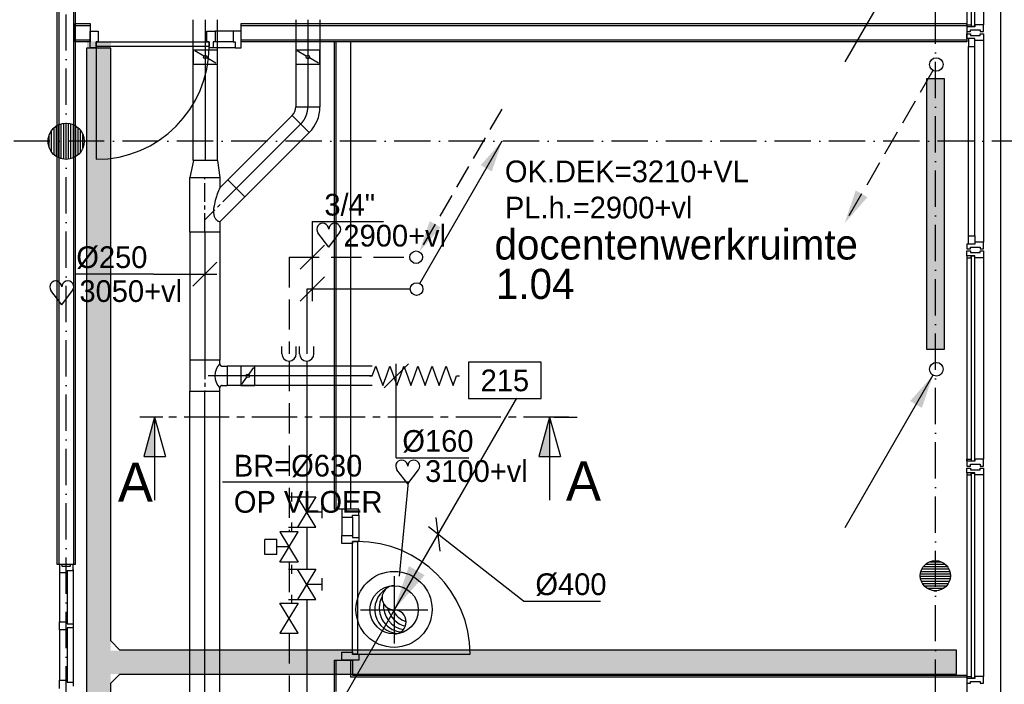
# Model space of a CAD drawing. Extents: x -41378 to 114803, y -24080 to 82188.
# Tile 134 of 137: x 99107 to 107262, y 65327 to 70835. Entities that reach past the tile are written whole.
import ezdxf
from ezdxf.enums import TextEntityAlignment as Align

# ---------------------------------------------------------------- set-up
doc = ezdxf.new("R2010")
doc.units = 0
doc.header["$LTSCALE"] = 50
for name, pattern in [('2322107', [2000, 1000, 1000]), ('2322108', [7, 5, -2]), ('CENTER2', [11.25, 7.5, -1.25, 1.25, -1.25]), ('CENTER4', [5, 3.125, -0.625, 0.625, -0.625]), ('DASHDOT', [9, 6, -1.5, 0, -1.5]), ('LURETOUR', [6, 4, -2])]:
    doc.linetypes.add(name, pattern=pattern)
doc.layers.get('0').update_dxf_attribs({"linetype": 'CONTINUOUS'})
for name, color, linetype in [('AL$7----_STRAMIEN', 1, 'DASHDOT'), ('AL21----_BUITENWAND', 4, 'CONTINUOUS'), ('AL22----_BINNENWAND', 7, 'CONTINUOUS'), ('AL28----_KONSTRUKTIE', 3, 'CONTINUOUS'), ('AL31----_BUITENKOZ', 7, 'CONTINUOUS'), ('AL32----_BINNENKOZ', 7, 'CONTINUOUS'), ('AL32----_DRAAIRICHTING', 1, 'CONTINUOUS'), ('ALXAA---_GEWBETON', 12, 'CONTINUOUS'), ('ALXOU---_GLAS', 7, 'CONTINUOUS'), ('BOUW', 8, 'CONTINUOUS'), ('DOORSNEDE', 1, 'CONTINUOUS'), ('KABELGGOOT1', 8, 'CONTINUOUS'), ('WL521---', 4, 'CONTINUOUS'), ('WL561---', 4, 'CONTINUOUS'), ('WL561---_AANVOER', 4, 'CONTINUOUS'), ('WL561---_RETOUR', 4, 'CONTINUOUS'), ('WL570---', 3, 'CONTINUOUS'), ('WL570---_HARTLIJN', 7, 'CONTINUOUS'), ('WL570---_RETOUR', 3, 'CONTINUOUS'), ('WL570---_TOEVOER', 3, 'CONTINUOUS'), ('WM541---', 1, 'CONTINUOUS'), ('WM561---', 1, 'CONTINUOUS'), ('WM570---', 1, 'CONTINUOUS')]:
    doc.layers.add(name, color=color, linetype=linetype)
doc.layers.get('0').freeze()
doc.styles.add('BURO-018', font='BUROFONT.shx', dxfattribs={"height": 90})
doc.styles.add('BURO-025', font='BUROFONT.shx', dxfattribs={"height": 250})
doc.styles.add('BURO-050', font='BUROFONT.shx', dxfattribs={"height": 500})
pattern_1 = [(0, (0, 200000), (31.75, 63.5), [0, -63.5])]

# ---------------------------------------------------------------- blocks, each defined once
blk = doc.blocks.new('2322401')
at = {"color": 0, "linetype": 'CONTINUOUS'}
for p, q in [((-0.5, 0.5, 1), (-0.5, 0.5)), ((-0.5, 0.5, 1), (-0.5, -0.5, 1)), ((0.5, 0.5, 1), (-0.5, 0.5, 1)), ((0.5, 0.5), (-0.5, 0.5)), ((-0.5, 0.5), (-0.5, -0.5)), ((0.5, 0.5, 1), (0.5, 0.5)), ((0.5, -0.5, 1), (0.5, 0.5, 1)), ((0.5, -0.5), (0.5, 0.5)), ((-0.5, -0.5, 1), (-0.5, -0.5)), ((-0.5, -0.5, 1), (0.5, -0.5, 1)), ((-0.5, -0.5), (0.5, -0.5)), ((0.5, -0.5, 1), (0.5, -0.5))]:
    blk.add_line(p, q, dxfattribs=at)
blk = doc.blocks.new('CVHATCH1')
at = {"color": 0, "linetype": 'CONTINUOUS'}
blk.add_solid([(-0.5, -0.5), (0.5, -0.5), (-0.5, 0.5), (0.5, 0.5)], dxfattribs=at)
blk = doc.blocks.new('LDV4107')
at = {"color": 0, "linetype": 'CONTINUOUS'}
blk.add_line((-0.25, -0.433), (-6.75, -11.691), dxfattribs=at)
blk.add_lwpolyline([(-0.25, -0.433, 0, 1, 0), (-1.5, -2.598, 1, 1, 0)], format="xyseb", dxfattribs=at)
blk.add_circle((0, 0), 0.5, dxfattribs=at)
blk = doc.blocks.new('LU-1D-K-FA')
at = {"color": 0, "linetype": 'CONTINUOUS'}
for p, q in [((-0.5, 125), (0.5, 125)), ((-0.5, -125), (0.5, -125))]:
    blk.add_line(p, q, dxfattribs=at)
at = {"layer": 'WL570---_HARTLIJN', "linetype": 'CENTER2'}
blk.add_line((-0.5, 0), (0.5, 0), dxfattribs=at)
blk = doc.blocks.new('LU-ORND')
at = {"color": 0, "linetype": 'CONTINUOUS'}
for p, q in [((-3, 1.5), (-3, -1.5)), ((3, 1.5), (-3, 1.5)), ((3, -1.5), (3, 1.5)), ((-3, -1.5), (3, -1.5))]:
    blk.add_line(p, q, dxfattribs=at)
blk = doc.blocks.new('LU-1D-T-5A-FAA05A100B9')
at = {"color": 0, "linetype": 'CONTINUOUS'}
for p, q in [((-80, 145), (-80, 185.3)), ((-80, 185.3), (80, 185.3)), ((80, 145), (80, 185.3)), ((-100, 125), (-128.3, 125)), ((-128.3, 125), (-128.3, -125)), ((128.3, 125), (100, 125)), ((128.3, -125), (128.3, 125)), ((-128.3, -125), (128.3, -125))]:
    blk.add_line(p, q, dxfattribs=at)
at = {"color": 0, "linetype": 'CONTINUOUS', "flags": 128}
for points in [[(-100, 125, 0.02182), (-97.8, 125.1, 0.037214), (-96.5, 125.3, 0.006436), (-93.9, 126, 0.02182), (-93.2, 126.2, 0.02182), (-91.5, 126.9, 0.02182), (-90, 127.7, 0.02182), (-88.5, 128.6, 0.02182), (-87.1, 129.7, 0.02182), (-85.9, 130.9, 0.02182), (-84.7, 132.1, 0.02182), (-83.6, 133.5, 0.02182), (-82.7, 135, 0.02182), (-81.9, 136.5, 0.02182), (-81.2, 138.2, 0.02182), (-81, 138.9, 0.006436), (-80.3, 141.5, 0.037214), (-80.1, 142.8, 0.02182), (-80, 145)], [(80, 145, 0.02182), (80.1, 142.8, 0.037214), (80.3, 141.5, 0.006436), (81, 138.9, 0.02182), (81.2, 138.2, 0.02182), (81.9, 136.5, 0.02182), (82.7, 135, 0.02182), (83.6, 133.5, 0.02182), (84.7, 132.1, 0.02182), (85.9, 130.9, 0.02182), (87.1, 129.7, 0.02182), (88.5, 128.6, 0.02182), (90, 127.7, 0.02182), (91.5, 126.9, 0.02182), (93.2, 126.2, 0.02182), (93.9, 126, 0.006436), (96.5, 125.3, 0.037214), (97.8, 125.1, 0.02182), (100, 125)]]:
    blk.add_lwpolyline(points, format="xyb", dxfattribs=at)
at = {"color": 0, "linetype": 'CONTINUOUS'}
blk.add_arc((0, 225), 141.4, 225, 315, dxfattribs=at)
at = {"layer": 'WL570---_HARTLIJN', "linetype": 'CENTER4'}
for p, q in [((0, 185.3), (0, 0)), ((-128.3, 0), (128.3, 0))]:
    blk.add_line(p, q, dxfattribs=at)
blk = doc.blocks.new('LU-1D-KL-A072')
at = {"color": 0, "linetype": 'CONTINUOUS'}
for p, q in [((-57.2, 80), (-57.2, -80)), ((57.2, 80), (-57.2, 80)), ((48.9, 68.4), (8.3, 11.6)), ((57.2, -80), (57.2, 80)), ((-57.2, -80), (57.2, -80)), ((-8.3, -11.6), (-48.9, -68.4))]:
    blk.add_line(p, q, dxfattribs=at)
blk.add_circle((0, 0), 14.3, dxfattribs=at)
blk = doc.blocks.new('LU-PIJL1')
at = {"color": 0, "linetype": 'CONTINUOUS'}
blk.add_line((0, 0), (10.125, 17.537), dxfattribs=at)
blk.add_lwpolyline([(10.125, 17.537, 0, 1.5, 0), (8.25, 14.289, 1.5, 1.5, 0)], format="xyseb", dxfattribs=at)
blk = doc.blocks.new('LDV2108')
at = {"color": 0, "linetype": 'CONTINUOUS'}
for p, q in [((-0.25, -0.433), (-1.187, -2.057)), ((-1.562, -2.706), (-2.5, -4.33)), ((-2.875, -4.98), (-3.812, -6.603)), ((-4.187, -7.253), (-5.125, -8.877)), ((-5.5, -9.526), (-6.437, -11.15))]:
    blk.add_line(p, q, dxfattribs=at)
blk.add_lwpolyline([(-6.75, -11.691, 0, 1, 0), (-5.5, -9.526, 1, 1, 0)], format="xyseb", dxfattribs=at)
blk.add_circle((0, 0), 0.5, dxfattribs=at)
blk = doc.blocks.new('LU-1D-K-A0')
at = {"color": 0, "linetype": 'CONTINUOUS'}
for p, q in [((-0.5, 80), (0.5, 80)), ((-0.5, -80), (0.5, -80))]:
    blk.add_line(p, q, dxfattribs=at)
at = {"layer": 'WL570---_HARTLIJN', "linetype": 'CENTER2'}
blk.add_line((-0.5, 0), (0.5, 0), dxfattribs=at)
blk = doc.blocks.new('LU-1D-F-A02E7')
at = {"color": 0, "linetype": 'CONTINUOUS'}
for p, q in [((-371.7, 0), (-349.4, 0)), ((-349.4, 0), (-320.3, 80)), ((-320.3, 80), (-291.2, 0)), ((-291.2, 0), (-262.1, -80)), ((-262.1, -80), (-232.9, 0)), ((-232.9, 0), (-203.8, 80)), ((-203.8, 80), (-174.7, 0)), ((-174.7, 0), (-145.6, -80)), ((-145.6, -80), (-116.5, 0)), ((-116.5, 0), (-87.4, 80)), ((-87.4, 80), (-58.2, 0)), ((-58.2, 0), (-29.1, -80)), ((-29.1, -80), (0, 0)), ((0, 0), (29.1, 80)), ((29.1, 80), (58.2, 0)), ((58.2, 0), (87.4, -80)), ((87.4, -80), (116.5, 0)), ((116.5, 0), (145.6, 80)), ((145.6, 80), (174.7, 0)), ((174.7, 0), (203.8, -80)), ((203.8, -80), (232.9, 0)), ((232.9, 0), (262.1, 80)), ((262.1, 80), (291.2, 0)), ((291.2, 0), (320.3, -80)), ((320.3, -80), (349.4, 0)), ((349.4, 0), (371.7, 0))]:
    blk.add_line(p, q, dxfattribs=at)
blk = doc.blocks.new('LU-1D-K-C8')
at = {"color": 0, "linetype": 'CONTINUOUS'}
for p, q in [((-0.5, 100), (0.5, 100)), ((-0.5, -100), (0.5, -100))]:
    blk.add_line(p, q, dxfattribs=at)
at = {"layer": 'WL570---_HARTLIJN', "linetype": 'CENTER2'}
blk.add_line((-0.5, 0), (0.5, 0), dxfattribs=at)
blk = doc.blocks.new('LU-1D-KL1-C874')
at = {"color": 0, "linetype": 'CONTINUOUS'}
for p, q in [((-58, 100), (-58, -100)), ((58, 100), (-58, 100)), ((50.7, 87.5), (7.3, 12.5)), ((58, -100), (58, 100)), ((-7.3, -12.5), (-50.7, -87.5)), ((-58, -100), (58, -100))]:
    blk.add_line(p, q, dxfattribs=at)
blk.add_circle((0, 0), 14.5, dxfattribs=at)
blk = doc.blocks.new('LU-1D-Y--1-FAC82D1-Q1')
at = {"color": 0, "linetype": 'CONTINUOUS'}
for p, q in [((-100.9, -125), (-100.9, 125)), ((-100.9, 125), (350.9, 125)), ((350.9, 125), (350.9, -125)), ((-16.4, -125), (-100.9, -125)), ((189.9, -331.4), (-16.4, -125)), ((350.9, -125), (266.4, -125)), ((266.4, -125), (331.4, -189.9)), ((331.4, -189.9), (189.9, -331.4))]:
    blk.add_line(p, q, dxfattribs=at)
blk.add_lwpolyline([(266.4, -125, 0.018532), (212.6, -102.5, 0.028082), (175.9, -91.1, 0.004919), (116, -76.6, 0.021885), (102.4, -74.1, 0.034832), (69.4, -71.8, 0.048576), (45.8, -74.1, 0.022105), (32.5, -77.3, 0.03322), (23.9, -80.5, 0.031269), (14.1, -85.5, 0.035502), (6.2, -91.1, 0.038266), (2, -95, 0.015353), (-7.2, -105.9, 0.056387), (-11.7, -113, 0.036876), (-16.4, -125)], format="xyb", dxfattribs=at)
at = {"layer": 'WL570---_HARTLIJN', "linetype": 'CENTER4'}
for p, q in [((-100.9, 0), (350.9, 0)), ((260.6, -260.6), (0, 0))]:
    blk.add_line(p, q, dxfattribs=at)
blk = doc.blocks.new('LU-1D-B--1-C82DC8')
at = {"color": 0, "linetype": 'CONTINUOUS'}
for p, q in [((-82.8, -100), (-82.8, 100)), ((129.3, 12.1), (-12.1, -129.3))]:
    blk.add_line(p, q, dxfattribs=at)
for radius in [300, 100]:
    blk.add_arc((-82.8, -200), radius, 45, 90, dxfattribs=at)
at = {"layer": 'WL570---_HARTLIJN', "linetype": 'CENTER4'}
blk.add_arc((-82.8, -200), 200, 45, 90, dxfattribs=at)
blk = doc.blocks.new('HART')
at = {"color": 1}
for q in [(-39.7, 52.4), (39.7, 52.4)]:
    blk.add_line((0, 0), q, dxfattribs=at)
for centre, start, end in [((-22.1, 65.7), 0, 217.1867), ((22.1, 65.7), 322.8133, 180)]:
    blk.add_arc(centre, 22.1, start, end, dxfattribs=at)
blk = doc.blocks.new('LU-1-KI2')
at = {"color": 0, "linetype": 'CONTINUOUS'}
blk.add_circle((0, 0), 0.5, dxfattribs=at)
for centre, start, end in [((0.098, 0.01), 122.9221, 266.9628), ((0.191, 0.038), 151.6522, 263.7819), ((0.278, 0.084), 174.6069, 260.2716), ((0.354, 0.146), 192.3501, 256.1233), ((0.416, 0.222), 206.1028, 250.6419)]:
    blk.add_arc(centre, 0.5, start, end, dxfattribs=at)
at = {"layer": 'WL570---_HARTLIJN', "linetype": 'CENTER4'}
for p, q in [((0, 0.7), (0, -0.7)), ((-0.7, 0), (0.7, 0))]:
    blk.add_line(p, q, dxfattribs=at)
at = {"layer": 'WL570---_HARTLIJN', "color": 0, "linetype": 'CONTINUOUS'}
for centre, start, end in [((0, 0.25), 90, 270), ((0, -0.25), 270, 90)]:
    blk.add_arc(centre, 0.25, start, end, dxfattribs=at)
blk = doc.blocks.new('*U507', base_point=(100514.5, 68726.8))
at = {"color": 0, "linetype": 'CONTINUOUS'}
for p, q in [((100539.8, 68627.1), (100739.2, 68826.5)), ((100214.5, 68726.8), (99574.6, 68726.8)), ((100214.5, 68726.8), (100739.5, 68726.8))]:
    blk.add_line(p, q, dxfattribs=at)
at = {"layer": 'WM570---', "linetype": 'CONTINUOUS', "style": 'BURO-018'}
blk.add_text('%%c250', height=180, dxfattribs=at).set_placement((100164.5, 68776.8), align=Align.RIGHT)
blk = doc.blocks.new('LDS')
at = {"color": 0, "linetype": 'CONTINUOUS'}
for p, q in [((0, 1), (1, 1)), ((0, -1), (1, -1))]:
    blk.add_line(p, q, dxfattribs=at)
blk.add_arc((0, 0), 1, 90, 270, dxfattribs=at)
blk = doc.blocks.new('*U508', base_point=(101408.2, 67803.9))
at = {"color": 0, "linetype": 'CONTINUOUS'}
for p, q in [((101308.5, 67784.2), (101507.9, 67983.6)), ((101408.2, 67203.9), (101408.2, 67983.9)), ((101408.2, 67203.9), (102008.1, 67203.9))]:
    blk.add_line(p, q, dxfattribs=at)
at = {"layer": 'WM570---', "linetype": 'CONTINUOUS', "style": 'BURO-018'}
blk.add_text('%%c160', height=180, dxfattribs=at).set_placement((101458.2, 67253.9))
blk = doc.blocks.new('LDV1107')
at = {"color": 0, "linetype": 'CONTINUOUS'}
blk.add_line((0.25, 0.433), (6.75, 11.691), dxfattribs=at)
blk.add_lwpolyline([(6.75, 11.691, 0, 1, 0), (5.5, 9.526, 1, 1, 0)], format="xyseb", dxfattribs=at)
blk.add_circle((0, 0), 0.5, dxfattribs=at)
blk = doc.blocks.new('LDV3108')
at = {"color": 0, "linetype": 'CONTINUOUS'}
for p, q in [((6.75, 11.691), (5.813, 10.068)), ((5.438, 9.418), (4.5, 7.794)), ((4.125, 7.145), (3.188, 5.521)), ((2.813, 4.871), (1.875, 3.248)), ((1.5, 2.598), (0.563, 0.974))]:
    blk.add_line(p, q, dxfattribs=at)
blk.add_lwpolyline([(0.25, 0.433, 0, 1, 0), (1.5, 2.598, 1, 1, 0)], format="xyseb", dxfattribs=at)
blk.add_circle((0, 0), 0.5, dxfattribs=at)
blk = doc.blocks.new('3048301')
at = {"color": 0, "linetype": 'CONTINUOUS'}
for p, q in [((-2.5, 1.5), (2.5, -1.5)), ((-2.5, -1.5), (-2.5, 1.5)), ((2.5, 1.5), (-2.5, -1.5)), ((2.5, -1.5), (2.5, 1.5))]:
    blk.add_line(p, q, dxfattribs=at)
at = {"color": 0, "linetype": 'CONTINUOUS', "style": 'BURO-018', "flags": 1}
blk.add_attdef('CV_MATCODE', (0, 0), '', height=1.8, dxfattribs=at)
blk = doc.blocks.new('3048301A')
at = {"color": 0, "linetype": 'CONTINUOUS'}
for p, q in [((-1, 2.5), (1, 2.5)), ((0, 0), (0, 2.5)), ((-2.5, 1.5), (2.5, -1.5)), ((-2.5, -3), (-2.5, 1.5)), ((2.5, 1.5), (-2.5, -1.5)), ((2.5, -3), (2.5, 1.5)), ((-3.25, -2.5), (-1.75, -2.5)), ((1.75, -2.5), (3.25, -2.5))]:
    blk.add_line(p, q, dxfattribs=at)
at = {"color": 0, "linetype": 'CONTINUOUS', "style": 'BURO-018', "flags": 1}
blk.add_attdef('CV_MATCODE', (0, 0), '', height=1.8, dxfattribs=at)

msp = doc.modelspace()

# ---------------------------------------------------------------- hatches: boundary and pattern name
at = {"layer": 'KABELGGOOT1'}
h = msp.add_hatch(dxfattribs=at)
h.set_pattern_fill('DOTS', color=256, scale=40, style=0)
h.set_pattern_definition(pattern_1)
h.paths.add_polyline_path([(99857.2, 57758.4), (99663.1, 57758.4), (99663.1, 57219.9), (99856.9, 57219.9)])
h.paths.add_polyline_path([(99857.5, 58464.7), (99663.1, 58464.7), (99663.1, 57758.4), (99857.2, 57758.4)])
h.paths.add_polyline_path([(99856.9, 57219.9), (99663.1, 57219.9), (99663.1, 56848.5), (99856.7, 56848.5)])
h.paths.add_polyline_path([(99857.8, 59097.5), (99663.1, 59097.5), (99663.1, 58464.7), (99857.5, 58464.7)])
h.paths.add_polyline_path([(99863.4, 70656.7), (99663.1, 70656.7), (99663.1, 59097.5), (99857.8, 59097.5)])
h = msp.add_hatch(dxfattribs=at)
h.set_pattern_fill('DOTS', color=256, scale=40, style=0)
h.set_pattern_definition(pattern_1)
h.paths.add_polyline_path([(106867.2, 65606.8), (99831.4, 65606.8), (99831.4, 65414.1), (106867.2, 65414.1)])

# ---------------------------------------------------------------- linework, layer by layer
at = {"layer": 'AL$7----_STRAMIEN', "color": 1}
for points in [[(99491, 43573), (99491, 80064.7)], [(106691, 44078.9), (106691, 80064.7)], [(112410.4, 69827.3), (70391, 69827.3)]]:
    msp.add_lwpolyline(points, dxfattribs=at)
at = {"layer": 'AL21----_BUITENWAND', "color": 8}
msp.add_line((107231, 78767.3), (107231, 61147.3), dxfattribs=at)
at = {"layer": 'AL22----_BINNENWAND', "color": 8}
for p, q in [((99416, 66320.3), (99416, 78487.3)), ((99566, 78487.3), (99566, 66320.3)), ((99566, 70802.3), (99691, 70802.3)), ((99566, 70652.3), (99566, 70802.3)), ((99691, 70802.3), (99691, 70652.3)), ((100942, 70802.3), (106951, 70802.3)), ((100942, 70652.3), (100942, 70802.3)), ((106951, 70802.3), (106951, 70652.3)), ((99691, 70652.3), (99566, 70652.3)), ((106951, 70652.3), (100942, 70652.3)), ((101863, 66778.3), (101713, 66778.3)), ((99566, 66320.3), (99416, 66320.3)), ((101713, 65252.3), (101713, 65527.3)), ((101713, 65527.3), (101863, 65527.3)), ((101863, 65527.3), (101863, 65402.3)), ((101863, 65402.3), (106951, 65402.3)), ((106951, 65402.3), (106951, 65252.3))]:
    msp.add_line(p, q, dxfattribs=at)
at = {"layer": 'AL22----_BINNENWAND', "color": 8, "linetype": 'CONTINUOUS'}
for p, q in [((99431, 78487.3), (99431, 66320.3)), ((99551, 78487.3), (99551, 66320.3)), ((99566, 70787.3), (99691, 70787.3)), ((100942, 70787.3), (106951, 70787.3)), ((99566, 70667.3), (99691, 70667.3)), ((100942, 70667.3), (106951, 70667.3)), ((101728, 66778.3), (101728, 70652.3)), ((101848, 66778.3), (101848, 70652.3)), ((101728, 65267.3), (101728, 65527.3)), ((101848, 65387.3), (101848, 65527.3)), ((106951, 65387.3), (101848, 65387.3))]:
    msp.add_line(p, q, dxfattribs=at)
at = {"layer": 'AL28----_KONSTRUKTIE', "color": 8}
for centre, radius in [((99491, 69827.3), 150), ((106691, 66227.3), 125)]:
    msp.add_circle(centre, radius, dxfattribs=at)
at = {"layer": 'AL31----_BUITENKOZ', "color": 8}
for p, q in [((106951, 72462.3), (106951, 70792.3)), ((107090, 72462.3), (107090, 70792.3)), ((107090, 70662.3), (107090, 68992.3)), ((106964, 69042.3), (106964, 70612.3)), ((107018, 69042.3), (107018, 70612.3)), ((106951, 68862.3), (106951, 67192.3)), ((107090, 68862.3), (107090, 67192.3)), ((106951, 67062.3), (106951, 65392.3)), ((107090, 67062.3), (107090, 65392.3))]:
    msp.add_line(p, q, dxfattribs=at)
at = {"layer": 'AL31----_BUITENKOZ', "color": 8, "linetype": 'CONTINUOUS'}
for p, q in [((106951, 70780.3), (106951, 70792.3)), ((106951, 70792.3), (106988, 70792.3)), ((106988, 70792.3), (106988, 70775.3)), ((107071, 70792.3), (107018, 70792.3)), ((107018, 70792.3), (107018, 70775.3)), ((107079, 70792.3), (107071, 70792.3)), ((107083, 70792.3), (107079, 70792.3)), ((107090, 70792.3), (107083, 70792.3)), ((107090, 70755.3), (107090, 70792.3)), ((106956, 70780.3), (106951, 70780.3)), ((106951, 70775.3), (106951, 70736.3)), ((107018, 70775.3), (106951, 70775.3)), ((106951, 70736.3), (106957, 70736.3)), ((106951, 70679.3), (106951, 70718.3)), ((106951, 70718.3), (106957, 70718.3)), ((106956, 70775.3), (106956, 70780.3)), ((106988, 70775.3), (106956, 70775.3)), ((106957, 70736.3), (106971, 70736.3)), ((106957, 70718.3), (106971, 70718.3)), ((106971, 70736.3), (106971, 70736.3)), ((106971, 70736.3), (106981, 70736.3)), ((106971, 70718.3), (106971, 70718.3)), ((106971, 70718.3), (106980.5, 70718.3)), ((106980.5, 70718.3), (106980.5, 70704.3)), ((106981, 70736.3), (106981, 70750.3)), ((106981, 70750.3), (107061, 70750.3)), ((107060.5, 70704.3), (107060.5, 70718.3)), ((107060.5, 70718.3), (107070.5, 70718.3)), ((107061, 70750.3), (107061, 70736.3)), ((107061, 70736.3), (107070, 70736.3)), ((107070, 70736.3), (107070, 70736.3)), ((107070, 70736.3), (107084, 70736.3)), ((107070.5, 70718.3), (107070.5, 70718.3)), ((107070.5, 70718.3), (107084, 70718.3)), ((107084, 70736.3), (107090, 70736.3)), ((107084, 70718.3), (107090, 70718.3)), ((107090, 70736.3), (107090, 70755.3)), ((107090, 70718.3), (107090, 70699.4)), ((107018, 70679.3), (106951, 70679.3)), ((107018, 70679.3), (106964, 70679.3)), ((106964, 70679.3), (106964, 70612.3)), ((106980.5, 70704.3), (107060.5, 70704.3)), ((107018, 70662.3), (107018, 70679.3)), ((107018, 70612.3), (107018, 70679.3)), ((107071, 70662.3), (107018, 70662.3)), ((107079, 70662.3), (107071, 70662.3)), ((107083, 70662.3), (107079, 70662.3)), ((107090, 70662.3), (107083, 70662.3)), ((107090, 70699.4), (107090, 70662.3)), ((106964, 70612.3), (107018, 70612.3)), ((106964, 68975.3), (106964, 69042.3)), ((106964, 69042.3), (107018, 69042.3)), ((107018, 69042.3), (107018, 68975.3)), ((106951, 68975.3), (106951, 68936.3)), ((107018, 68975.3), (106951, 68975.3)), ((106951, 68936.3), (106957, 68936.3)), ((106951, 68879.3), (106951, 68918.3)), ((106951, 68918.3), (106957, 68918.3)), ((106957, 68936.3), (106971, 68936.3)), ((106957, 68918.3), (106971, 68918.3)), ((107018, 68975.3), (106964, 68975.3)), ((106971, 68936.3), (106971, 68936.3)), ((106971, 68936.3), (106981, 68936.3)), ((106971, 68918.3), (106971, 68918.3)), ((106971, 68918.3), (106980.5, 68918.3)), ((106980.5, 68918.3), (106980.5, 68904.3)), ((106981, 68936.3), (106981, 68950.3)), ((106981, 68950.3), (107061, 68950.3)), ((107071, 68992.3), (107018, 68992.3)), ((107018, 68992.3), (107018, 68975.3)), ((107060.5, 68904.3), (107060.5, 68918.3)), ((107060.5, 68918.3), (107070.5, 68918.3)), ((107061, 68950.3), (107061, 68936.3)), ((107061, 68936.3), (107070, 68936.3)), ((107070, 68936.3), (107070, 68936.3)), ((107070, 68936.3), (107084, 68936.3)), ((107070.5, 68918.3), (107070.5, 68918.3)), ((107070.5, 68918.3), (107084, 68918.3)), ((107079, 68992.3), (107071, 68992.3)), ((107083, 68992.3), (107079, 68992.3)), ((107090, 68992.3), (107083, 68992.3)), ((107084, 68936.3), (107090, 68936.3)), ((107084, 68918.3), (107090, 68918.3)), ((107090, 68955.3), (107090, 68992.3)), ((107090, 68936.3), (107090, 68955.3)), ((107090, 68918.3), (107090, 68899.4)), ((107018, 68879.3), (106951, 68879.3)), ((106956, 68874.3), (106951, 68874.3)), ((106951, 68874.3), (106951, 68862.3)), ((106951, 68862.3), (106988, 68862.3)), ((106988, 68879.3), (106956, 68879.3)), ((106956, 68879.3), (106956, 68874.3)), ((106980.5, 68904.3), (107060.5, 68904.3)), ((106988, 68862.3), (106988, 68879.3)), ((107018, 68862.3), (107018, 68879.3)), ((107071, 68862.3), (107018, 68862.3)), ((107079, 68862.3), (107071, 68862.3)), ((107083, 68862.3), (107079, 68862.3)), ((107090, 68862.3), (107083, 68862.3)), ((107090, 68899.4), (107090, 68862.3)), ((106951, 67180.3), (106951, 67192.3)), ((106951, 67192.3), (106988, 67192.3)), ((106956, 67180.3), (106951, 67180.3)), ((106951, 67175.3), (106951, 67136.3)), ((107018, 67175.3), (106951, 67175.3)), ((106951, 67136.3), (106957, 67136.3)), ((106951, 67079.3), (106951, 67118.3)), ((106951, 67118.3), (106957, 67118.3)), ((106956, 67175.3), (106956, 67180.3)), ((106988, 67175.3), (106956, 67175.3)), ((106957, 67136.3), (106971, 67136.3)), ((106957, 67118.3), (106971, 67118.3)), ((106971, 67136.3), (106971, 67136.3)), ((106971, 67136.3), (106981, 67136.3)), ((106971, 67118.3), (106971, 67118.3)), ((106971, 67118.3), (106980.5, 67118.3)), ((106980.5, 67118.3), (106980.5, 67104.3)), ((106981, 67136.3), (106981, 67150.3)), ((106981, 67150.3), (107061, 67150.3)), ((106988, 67192.3), (106988, 67175.3)), ((107071, 67192.3), (107018, 67192.3)), ((107018, 67192.3), (107018, 67175.3)), ((107060.5, 67104.3), (107060.5, 67118.3)), ((107060.5, 67118.3), (107070.5, 67118.3)), ((107061, 67150.3), (107061, 67136.3)), ((107061, 67136.3), (107070, 67136.3)), ((107070, 67136.3), (107070, 67136.3)), ((107070, 67136.3), (107084, 67136.3)), ((107070.5, 67118.3), (107070.5, 67118.3)), ((107070.5, 67118.3), (107084, 67118.3)), ((107079, 67192.3), (107071, 67192.3)), ((107083, 67192.3), (107079, 67192.3)), ((107090, 67192.3), (107083, 67192.3)), ((107084, 67136.3), (107090, 67136.3)), ((107084, 67118.3), (107090, 67118.3)), ((107090, 67155.3), (107090, 67192.3)), ((107090, 67136.3), (107090, 67155.3)), ((107090, 67118.3), (107090, 67099.4)), ((107018, 67079.3), (106951, 67079.3)), ((106956, 67074.3), (106951, 67074.3)), ((106951, 67074.3), (106951, 67062.3)), ((106951, 67062.3), (106988, 67062.3)), ((106988, 67079.3), (106956, 67079.3)), ((106956, 67079.3), (106956, 67074.3)), ((106980.5, 67104.3), (107060.5, 67104.3)), ((106988, 67062.3), (106988, 67079.3)), ((107018, 67062.3), (107018, 67079.3)), ((107071, 67062.3), (107018, 67062.3)), ((107079, 67062.3), (107071, 67062.3)), ((107083, 67062.3), (107079, 67062.3)), ((107090, 67062.3), (107083, 67062.3)), ((107090, 67099.4), (107090, 67062.3)), ((106951, 65380.3), (106951, 65392.3)), ((106951, 65392.3), (106988, 65392.3)), ((106956, 65380.3), (106951, 65380.3)), ((106951, 65375.3), (106951, 65336.3)), ((107018, 65375.3), (106951, 65375.3)), ((106951, 65336.3), (106957, 65336.3)), ((106956, 65375.3), (106956, 65380.3)), ((106988, 65375.3), (106956, 65375.3)), ((106957, 65336.3), (106971, 65336.3)), ((106971, 65336.3), (106971, 65336.3)), ((106971, 65336.3), (106981, 65336.3)), ((106981, 65336.3), (106981, 65350.3)), ((106981, 65350.3), (107061, 65350.3)), ((106988, 65392.3), (106988, 65375.3)), ((107071, 65392.3), (107018, 65392.3)), ((107018, 65392.3), (107018, 65375.3)), ((107061, 65350.3), (107061, 65336.3)), ((107061, 65336.3), (107070, 65336.3)), ((107070, 65336.3), (107070, 65336.3)), ((107070, 65336.3), (107084, 65336.3)), ((107079, 65392.3), (107071, 65392.3)), ((107083, 65392.3), (107079, 65392.3)), ((107090, 65392.3), (107083, 65392.3)), ((107084, 65336.3), (107090, 65336.3)), ((107090, 65355.3), (107090, 65392.3)), ((107090, 65336.3), (107090, 65355.3))]:
    msp.add_line(p, q, dxfattribs=at)
at = {"layer": 'AL32----_BINNENKOZ', "color": 8}
for p, q in [((99691, 70600.8), (99691, 70739.8)), ((99691, 70739.8), (99758, 70739.8)), ((99758, 70739.8), (99758, 70651.8)), ((100658, 70651.8), (100658, 70739.8)), ((100658, 70739.8), (100725, 70739.8)), ((100875, 70739.8), (100725, 70739.8)), ((100725, 70739.8), (100725, 70651.8)), ((100942, 70739.8), (100875, 70739.8)), ((100875, 70739.8), (100875, 70651.8)), ((100942, 70600.8), (100942, 70739.8)), ((99741, 70611.8), (99741, 70651.8)), ((99741, 70651.8), (100675, 70651.8)), ((99758, 70651.8), (99741, 70651.8)), ((99741, 70651.8), (99741, 70600.8)), ((100675, 70651.8), (100658, 70651.8)), ((100675, 70651.8), (100675, 70611.8)), ((100675, 70600.8), (100675, 70651.8)), ((100725, 70651.8), (100708, 70651.8)), ((100708, 70651.8), (100708, 70600.8)), ((100875, 70651.8), (100725, 70651.8)), ((100875, 70651.8), (100892, 70651.8)), ((100892, 70651.8), (100892, 70600.8)), ((99741, 70600.8), (99691, 70600.8)), ((100675, 70611.8), (99741, 70611.8)), ((100708, 70600.8), (100675, 70600.8)), ((100708, 70600.8), (100675, 70600.8)), ((100892, 70600.8), (100708, 70600.8)), ((100892, 70600.8), (100942, 70600.8)), ((101914.5, 66778.3), (101775.5, 66778.3)), ((101775.5, 66778.3), (101775.5, 66711.3)), ((101775.5, 66711.3), (101775.5, 66561.3)), ((101775.5, 66711.3), (101863.5, 66711.3)), ((101863.5, 66711.3), (101863.5, 66728.3)), ((101863.5, 66728.3), (101914.5, 66728.3)), ((101863.5, 66711.3), (101863.5, 66561.3)), ((101914.5, 66728.3), (101914.5, 66778.3)), ((101914.5, 66728.3), (101914.5, 66544.3)), ((101775.5, 66494.3), (101775.5, 66561.3)), ((101775.5, 66561.3), (101863.5, 66561.3)), ((101863.5, 66561.3), (101863.5, 66544.3)), ((101863.5, 66494.3), (101775.5, 66494.3)), ((101863.5, 66544.3), (101914.5, 66544.3)), ((101914.5, 66511.3), (101863.5, 66511.3)), ((101863.5, 66511.3), (101863.5, 66494.3)), ((101863.5, 66511.3), (101903.5, 66511.3)), ((101863.5, 65577.3), (101863.5, 66511.3)), ((101903.5, 66511.3), (101903.5, 65577.3)), ((101914.5, 66544.3), (101914.5, 66511.3)), ((101914.5, 66544.3), (101914.5, 66511.3)), ((99457.5, 66320.3), (99435.5, 66320.3)), ((99435.5, 66320.3), (99435.5, 66253.3)), ((99457.5, 66304.3), (99457.5, 66320.3)), ((99524.5, 66304.3), (99457.5, 66304.3)), ((99549.5, 66320.3), (99524.5, 66320.3)), ((99524.5, 66320.3), (99524.5, 66304.3)), ((99549.5, 66270.3), (99549.5, 66320.3)), ((99435.5, 66261.3), (99435.5, 65844.8)), ((99435.5, 66261.3), (99435.5, 65844.8)), ((99435.5, 66253.3), (99498.5, 66253.3)), ((99498.5, 66253.3), (99498.5, 66270.3)), ((99498.5, 66270.3), (99549.5, 66270.3)), ((99498.5, 66261.3), (99498.5, 65844.8)), ((99549.5, 66278.3), (99549.5, 65827.8)), ((99435.5, 65777.8), (99435.5, 65844.8)), ((99435.5, 65844.8), (99498.5, 65844.8)), ((99498.5, 65844.8), (99498.5, 65827.8)), ((99498.5, 65827.8), (99549.5, 65827.8)), ((99549.5, 65827.8), (99549.5, 65794.8)), ((99498.5, 65777.8), (99435.5, 65777.8)), ((99435.5, 65777.3), (99435.5, 65360.8)), ((99435.5, 65777.3), (99435.5, 65360.8)), ((99549.5, 65794.8), (99498.5, 65794.8)), ((99498.5, 65794.8), (99498.5, 65777.8)), ((99498.5, 65777.3), (99498.5, 65360.8)), ((99549.5, 65794.3), (99549.5, 65343.8)), ((101775.5, 65527.3), (101775.5, 65594.3)), ((101775.5, 65594.3), (101863.5, 65594.3)), ((101863.5, 65594.3), (101863.5, 65577.3)), ((101863.5, 65577.3), (101914.5, 65577.3)), ((101903.5, 65577.3), (101863.5, 65577.3)), ((101914.5, 65577.3), (101914.5, 65527.3)), ((101914.5, 65527.3), (101775.5, 65527.3)), ((99435.5, 65293.8), (99435.5, 65360.8)), ((99435.5, 65360.8), (99498.5, 65360.8)), ((99498.5, 65360.8), (99498.5, 65343.8)), ((99498.5, 65343.8), (99549.5, 65343.8)), ((99549.5, 65343.8), (99549.5, 65310.8))]:
    msp.add_line(p, q, dxfattribs=at)
at = {"layer": 'AL32----_DRAAIRICHTING', "color": 8}
for p, q in [((99741, 70611.8), (99741, 69677.8)), ((101903.5, 65577.3), (102837.5, 65577.3))]:
    msp.add_line(p, q, dxfattribs=at)
for centre, start, end in [((99741, 70611.8), 270, 0), ((101903.5, 65577.3), 0, 90)]:
    msp.add_arc(centre, 934, start, end, dxfattribs=at)
at = {"layer": 'ALXAA---_GEWBETON', "color": 8}
for p, q in [((99451, 69682.8), (99451, 69971.9)), ((99471, 69678.7), (99471, 69976)), ((99491, 69677.3), (99491, 69977.3)), ((99511, 69678.7), (99511, 69976)), ((99531, 69682.8), (99531, 69971.9)), ((99371, 69737.3), (99371, 69917.3)), ((99391, 69715.5), (99391, 69939.1)), ((99411, 69700.4), (99411, 69954.2)), ((99431, 69689.9), (99431, 69964.8)), ((99551, 69689.9), (99551, 69964.8)), ((99571, 69700.4), (99571, 69954.2)), ((99591, 69715.5), (99591, 69939.1)), ((99611, 69737.3), (99611, 69917.3)), ((99351, 69773.5), (99351, 69881.2)), ((99631, 69773.5), (99631, 69881.2)), ((106591.5, 66303), (106790.5, 66303)), ((106610.6, 66323), (106771.4, 66323)), ((106643.7, 66343), (106738.3, 66343)), ((106566.1, 66223), (106815.9, 66223)), ((106567, 66243), (106815, 66243)), ((106571.2, 66263), (106810.8, 66263)), ((106579.1, 66283), (106802.9, 66283)), ((106568.4, 66203), (106813.6, 66203)), ((106574.1, 66183), (106807.9, 66183)), ((106583.8, 66163), (106798.2, 66163)), ((106598.7, 66143), (106783.3, 66143)), ((106622.1, 66123), (106759.9, 66123)), ((106677.7, 66103), (106704.3, 66103))]:
    msp.add_line(p, q, dxfattribs=at)
at = {"layer": 'ALXOU---_GLAS', "color": 8}
for p, q in [((106990, 70777.3), (106990, 72477.3)), ((107016, 72477.3), (107016, 70777.3)), ((107016, 70777.3), (106990, 70777.3)), ((106990, 67177.3), (106990, 68877.3)), ((106990, 68877.3), (107016, 68877.3)), ((107016, 68877.3), (107016, 67177.3)), ((107016, 67177.3), (106990, 67177.3)), ((106990, 65377.3), (106990, 67077.3)), ((106990, 67077.3), (107016, 67077.3)), ((107016, 67077.3), (107016, 65377.3)), ((107016, 65377.3), (106990, 65377.3))]:
    msp.add_line(p, q, dxfattribs=at)
at = {"layer": 'DOORSNEDE', "color": 5}
for p, q in [((100292.9, 67540.8), (100101.3, 67540.8)), ((103532.6, 67540.8), (103724.2, 67540.8))]:
    msp.add_line(p, q, dxfattribs=at)
at = {"layer": 'DOORSNEDE', "color": 200}
for p, q in [((100224.1, 67540.8), (100133.9, 67215.7)), ((100224.1, 67540.8), (100224.1, 66854.5)), ((100224.1, 67540.8), (100314.4, 67215.7)), ((103495.7, 67540.8), (103405.5, 67215.7)), ((103495.7, 67540.8), (103495.7, 66854.5)), ((103495.7, 67540.8), (103586, 67215.7)), ((100133.9, 67215.7), (100314.4, 67215.7)), ((103405.5, 67215.7), (103586, 67215.7))]:
    msp.add_line(p, q, dxfattribs=at)
at = {"layer": 'DOORSNEDE', "color": 200, "linetype": 'CENTER2'}
msp.add_line((103655.4, 67540.8), (100207.8, 67540.8), dxfattribs=at)
at = {"layer": 'DOORSNEDE', "color": 200}
for points in [[(100133.9, 67215.7), (100224.1, 67215.7), (100224.1, 67540.8)], [(103405.5, 67215.7), (103495.7, 67215.7), (103495.7, 67540.8)]]:
    msp.add_solid(points, dxfattribs=at)
at = {"layer": 'KABELGGOOT1'}
for p, q in [((99660.6, 70597.8, 3650), (99660.3, 57184.6, 2750)), ((99860.6, 70597.8, 3650), (99660.6, 70597.8, 3650)), ((99860.2, 65686.6, 2750), (99860.6, 70597.8, 3650)), ((99935.2, 65611.6, 2750), (99860.2, 65686.6, 2750)), ((106867.2, 65611.6, 2750), (99935.2, 65611.6, 2750)), ((106867.2, 65411.6, 2750), (106867.2, 65611.6, 2750)), ((99860.2, 65336.6, 2750), (99935.2, 65411.6, 2750)), ((99935.2, 65411.6, 2750), (106867.2, 65411.6, 2750)), ((99860.3, 56839.6, 2750), (99860.2, 65336.6, 2750))]:
    msp.add_line(p, q, dxfattribs=at)
at = {"layer": 'WL561---_AANVOER', "linetype": '2322107'}
for p, q in [((101483.9, 68602.6), (101483.9, 68066.3)), ((102337.6, 68602.6), (101483.9, 68602.6)), ((101483.9, 68006.3), (101483.9, 66880.5)), ((101483.9, 66630.5), (101483.9, 66281)), ((101483.9, 66031), (101483.9, 61163.8))]:
    msp.add_line(p, q, dxfattribs=at)
at = {"layer": 'WL561---_RETOUR', "linetype": '2322108'}
for p, q in [((101337.6, 68866.8), (101337.6, 68066.3)), ((101337.6, 68866.8), (102334.3, 68866.8)), ((101337.6, 68006.3), (101337.6, 66590.3)), ((101337.6, 66340.3), (101337.6, 66000.3)), ((101337.6, 65750.3), (101337.6, 60836.1))]:
    msp.add_line(p, q, dxfattribs=at)
at = {"layer": 'WL561---_RETOUR', "color": 2, "linetype": 'CONTINUOUS'}
for p, q in [((101412.6, 66590.3), (101262.6, 66590.3)), ((101262.6, 66340.3), (101412.6, 66590.3)), ((101262.6, 66590.3), (101412.6, 66340.3)), ((101137.6, 66402.8), (101137.6, 66527.8)), ((101237.6, 66527.8), (101137.6, 66527.8)), ((101237.6, 66402.8), (101237.6, 66527.8)), ((101337.6, 66465.3), (101237.6, 66465.3)), ((101237.6, 66402.8), (101137.6, 66402.8)), ((101412.6, 66340.3), (101262.6, 66340.3))]:
    msp.add_line(p, q, dxfattribs=at)
at = {"layer": 'WL570---'}
for p, q in [((100545.3, 69666.6), (100514.5, 69526.8)), ((100744.3, 69666.6), (100545.3, 69666.6)), ((100744.3, 69666.6), (100764.5, 69526.8))]:
    msp.add_line(p, q, dxfattribs=at)
at = {"layer": 'WL570---_RETOUR', "color": 1}
msp.add_line((102325.8, 67002.8), (100787.7, 67002.8), dxfattribs=at)
at = {"layer": 'WL570---_TOEVOER'}
msp.add_circle((102207, 65948.5), 315, dxfattribs=at)
at = {"layer": 'WM541---'}
msp.add_line((102252.8, 66223.5), (102325.8, 67002.8), dxfattribs=at)
at = {"layer": 'WM561---'}
for p, q in [((101713, 66778.3), (101713, 70652.3)), ((101530.2, 69161.7), (101530.2, 68502.6)), ((101530.2, 69161.7), (102120.2, 69161.7)), ((101630.2, 68966.8), (101430.2, 68766.8)), ((101630.2, 68702.6), (101430.2, 68502.6))]:
    msp.add_line(p, q, dxfattribs=at)
at = {"layer": 'WM570---', "linetype": 'CONTINUOUS'}
for p, q in [((102589.1, 66430.2), (102555.1, 66710.1)), ((103278.2, 66016.8), (102493.4, 66631.8)), ((103278.2, 66016.8), (103918.2, 66016.8))]:
    msp.add_line(p, q, dxfattribs=at)

# ---------------------------------------------------------------- block references
at = {"layer": 'WL561---', "xscale": 2240, "yscale": 150, "rotation": 270.0000000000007}
for name, zscale in [('2322401', 400), ('2322401', 400), ('CVHATCH1', 2240), ('CVHATCH1', 2240)]:
    msp.add_blockref(name, (106691, 69223.3), dxfattribs=dict(at, zscale=zscale))
at = {"layer": 'WL561---_AANVOER', "color": 2}
for name, p, xscale, yscale, zscale in [('LDV4107', (106699.3, 71799.7), 112.5, 112.5, 112.5), ('LDV1107', (102393.9, 68602.6), 105, 105, 105), ('LDV4107', (106699.3, 67938.1), 112.5, 112.5, 112.5)]:
    msp.add_blockref(name, p, dxfattribs=dict(at, xscale=xscale, yscale=yscale, zscale=zscale))
for name, p, xscale, yscale, zscale, rotation in [('LDS', (101483.9, 68066.3), 60, 60, 60, 90), ('3048301A', (101483.9, 66755.5), 50, 50, 50, 270.0000000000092), ('3048301A', (101483.9, 66156), 50, 50, 50, 270.0000000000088)]:
    msp.add_blockref(name, p, dxfattribs=dict(at, xscale=xscale, yscale=yscale, zscale=zscale, rotation=rotation))
at = {"layer": 'WL561---_RETOUR', "color": 2}
for name, p, xscale, yscale, zscale in [('LDV2108', (106698.5, 70463.5), 112.5, 112.5, 112.5), ('LDV3108', (102390.5, 68866.8), 105, 105, 105)]:
    msp.add_blockref(name, p, dxfattribs=dict(at, xscale=xscale, yscale=yscale, zscale=zscale))
for name, p, xscale, yscale, zscale, rotation in [('LDS', (101337.6, 68066.3), 60, 60, 60, 90), ('3048301', (101337.6, 65875.3), 50, 50, 50, 270)]:
    msp.add_blockref(name, p, dxfattribs=dict(at, xscale=xscale, yscale=yscale, zscale=zscale, rotation=rotation))
at = {"layer": 'WL570---_RETOUR', "linetype": 'LURETOUR', "xscale": 1202.235154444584, "rotation": 180}
msp.add_blockref('LU-1D-K-A0', (101425.9, 67883.9), dxfattribs=at)
at = {"layer": 'WL570---_TOEVOER', "linetype": 'CONTINUOUS'}
for name, p, xscale, rotation in [('LU-1D-K-C8', (100644.3, 70249.6), 1166.085657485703, 90), ('LU-1D-K-C8', (101493.2, 70472.5), 720.3454718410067, 270), ('LU-1D-K-C8', (101167.4, 69703.7), 755.8287492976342, 45), ('LU-1D-K-FA', (100639.5, 68544.3), 1064.166583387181, 270), ('LU-1D-K-FA', (100639.5, 65775.2), 3960.769198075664, 89.99999999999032)]:
    msp.add_blockref(name, p, dxfattribs=dict(at, xscale=xscale, rotation=rotation))
for name, p, rotation in [('LU-1D-KL1-C874', (100644.3, 70525.3), 270), ('LU-1D-KL1-C874', (101493.2, 70525.3), 270), ('LU-1D-B--1-C82DC8', (101493.2, 70029.5), 270), ('LU-1D-Y--1-FAC82D1-Q1', (100639.5, 69175.8), 90), ('LU-1D-T-5A-FAA05A100B9', (100639.5, 67883.9), 269.9999999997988), ('LU-1D-KL-A072', (100996.2, 67883.9), 180.0000000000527)]:
    msp.add_blockref(name, p, dxfattribs=dict(at, rotation=rotation))
msp.add_blockref('LU-1D-F-A02E7', (102376.4, 67883.9), dxfattribs=at)
at = {"layer": 'WL570---_TOEVOER', "xscale": 100, "yscale": 100, "zscale": 100, "rotation": 180}
for p in [(103220.6, 67698.3), (102209.1, 65941.6)]:
    msp.add_blockref('LU-PIJL1', p, dxfattribs=at)
at = {"layer": 'WL570---_TOEVOER', "linetype": 'CONTINUOUS', "xscale": 400, "yscale": 400, "zscale": 400}
msp.add_blockref('LU-1-KI2', (102208.1, 65944.6), dxfattribs=at)
at = {"layer": 'WM570---', "xscale": 2.25, "yscale": 2.25, "zscale": 2.25}
for p in [(101666.5, 68950.3), (99455.2, 68472.8), (102320.4, 66988.1)]:
    msp.add_blockref('HART', p, dxfattribs=at)
at = {"layer": 'WM570---'}
for name, p in [('*U507', (100514.5, 68726.8)), ('*U508', (102226.1, 67803.9))]:
    msp.add_blockref(name, p, dxfattribs=at)
ref = msp.add_blockref('LU-ORND', (103125.2, 67846), dxfattribs=dict(at, xscale=100, yscale=100, zscale=100))
ref.add_attrib('LU_TEXT1', '215', dxfattribs={"layer": '0', "color": 1, "linetype": 'CONTINUOUS', "height": 180, "style": 'BURO-018'}).set_placement((103125.2, 67846), align=Align.MIDDLE)

# ---------------------------------------------------------------- texts
at = {"layer": 'BOUW', "color": 1, "style": 'BURO-018'}
for s, p in [('OK.DEK=3210+VL', (103125.5, 69487.8)), ('PL.h.=2900+vl', (103125.5, 69187.8))]:
    msp.add_text(s, height=180, dxfattribs=at).set_placement(p)
at = {"layer": 'BOUW', "style": 'BURO-025'}
for s, p in [('docentenwerkruimte', (103039.3, 68847.2)), ('1.04', (103051.2, 68520.3))]:
    msp.add_text(s, height=250, dxfattribs=at).set_placement(p)
at = {"layer": 'WL521---', "color": 2, "style": 'BURO-050'}
for p in [(99920, 66840.2), (103631.4, 66850)]:
    msp.add_text('A', height=325, dxfattribs=at).set_placement(p)
at = {"layer": 'WL570---_RETOUR', "color": 1, "style": 'BURO-018'}
for s, p in [('BR=%%C630', (100880.4, 67049.1)), ('OP VLOER', (100880.4, 66749.1))]:
    msp.add_text(s, height=180, dxfattribs=at).set_placement(p)
at = {"layer": 'WM561---', "style": 'BURO-018'}
msp.add_text('3/4"', height=180, dxfattribs=at).set_placement((101630.2, 69211.7))
at = {"layer": 'WM570---', "color": 1, "style": 'BURO-018'}
for s, p in [('2900+vl', (101788.1, 68955.1)), ('3050+vl', (99601.5, 68495.8)), ('3100+vl', (102464.6, 67004.1))]:
    msp.add_text(s, height=180, dxfattribs=at).set_placement(p)
at = {"layer": 'WM570---', "linetype": 'CONTINUOUS', "style": 'BURO-018'}
msp.add_text('%%c400', height=180, dxfattribs=at).set_placement((103378.2, 66066.8))

doc.saveas('drawing.dxf')
